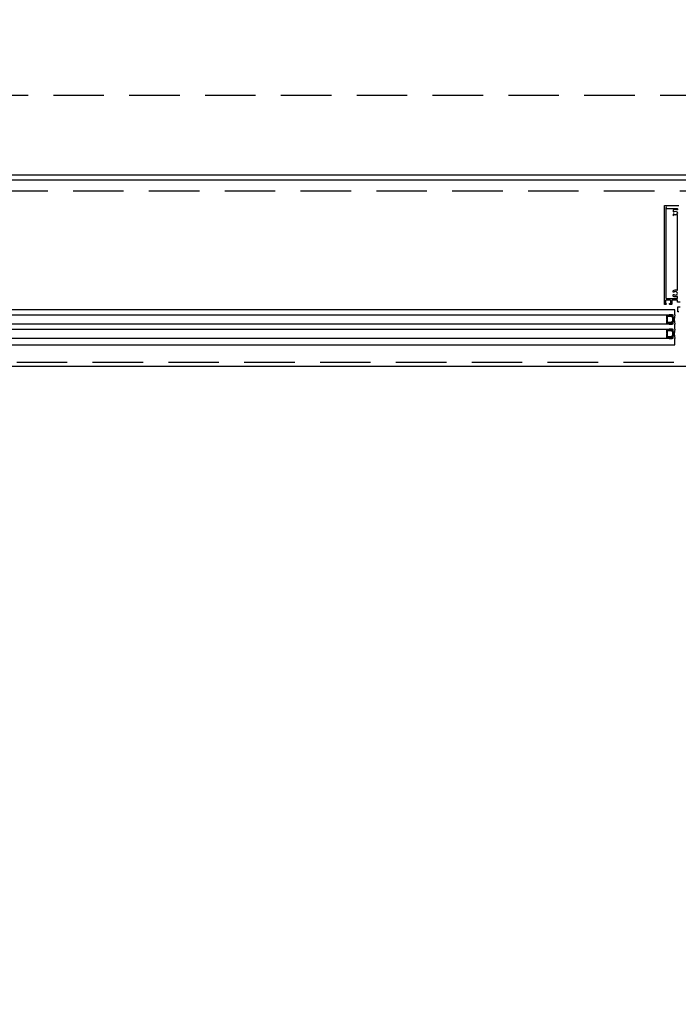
# Model space of a CAD drawing. Header units: millimetres. Extents: x 247761 to 294611, y 172579 to 236863.
# Tile 145 of 256: x 260996 to 261823, y 173815 to 175051. Entities that reach past the tile are written whole.
import ezdxf

# ---------------------------------------------------------------- set-up
doc = ezdxf.new("R2010")
doc.units = ezdxf.units.MM
doc.linetypes.add('ČÁRKOVANÁ', pattern=[19.05, 12.7, -6.35])
for name, color, linetype in [('FASÁDA DETAILNÍ', 4, 'Continuous'), ('KOTY 50', 7, 'Continuous'), ('NOVA', 240, 'Continuous')]:
    doc.layers.add(name, color=color, linetype=linetype)
doc.styles.add('CS-ROMANS', font='romans.shx', dxfattribs={"width": 0.75, "oblique": 5})
doc.dimstyles.new('A_KÓTA_50', dxfattribs={"dimtxt": 110, "dimasz": 2, "dimexe": 100, "dimexo": 1500, "dimgap": 40, "dimtad": 1, "dimrnd": 1, "dimdsep": 46, "dimtxsty": 'CS-ROMANS', "dimblk": 'KOT_CARA20', "dimcen": 45, "dimse1": 1, "dimse2": 1, "dimclrd": 256, "dimclre": 256, "dimclrt": 256, "dimadec": 0, "dimazin": 0, "dimtfac": 1, "dimtix": 1, "dimtmove": 2, "dimatfit": 3, "dimldrblk": 'OBLIQUE', "dimfxl": 0, "dimtolj": 1, "dimarcsym": 0})

# ---------------------------------------------------------------- blocks, each defined once
blk = doc.blocks.new('A$C69D17D4D')
at = {"layer": 'FASÁDA DETAILNÍ'}
for p, q in [((-11890.5, 1478), (-14527.5, 1478)), ((-12825.9, 1315), (-17688.5, 1315)), ((-12825.9, 1309), (-12825.9, 1315)), ((-17688.5, 1309), (-12833.4, 1309)), ((-12833.4, 1297), (-17688.5, 1297)), ((-17688.5, 1291), (-12833.4, 1291)), ((-12825.9, 1291), (-12825.9, 1297)), ((-12833.4, 1279), (-17688.5, 1279)), ((-12825.9, 1271), (-12825.9, 1279)), ((-17688.5, 1271), (-12825.9, 1271))]:
    blk.add_line(p, q, dxfattribs=at)
for points in [[(1656, 1244), (-24924, 1244), (-24924, 24924), (1656, 24924)], [(1416, 1484), (-24684, 1484), (-24684, 24684), (1416, 24684)], [(-12835.9, 1308), (-12829.9, 1308), (-12827.9, 1306), (-12827.9, 1300), (-12829.9, 1298), (-12835.9, 1298), (-12835.9, 1302.5), (-12835.4, 1302.5), (-12835.4, 1303.5), (-12835.9, 1303.5)], [(-12834.9, 1299), (-12834.9, 1307), (-12830.3, 1307), (-12828.9, 1305.6), (-12828.9, 1300.6), (-12830.3, 1299)], [(-12835.9, 1290), (-12829.9, 1290), (-12827.9, 1288), (-12827.9, 1282), (-12829.9, 1280), (-12835.9, 1280), (-12835.9, 1284.5), (-12835.4, 1284.5), (-12835.4, 1285.5), (-12835.9, 1285.5)], [(-12834.9, 1281), (-12834.9, 1289), (-12830.3, 1289), (-12828.9, 1287.6), (-12828.9, 1282.6), (-12830.3, 1281)]]:
    blk.add_lwpolyline(points, close=True, dxfattribs=at)
at = {"layer": 'FASÁDA DETAILNÍ', "linetype": 'ČÁRKOVANÁ', "ltscale": 5}
blk.add_lwpolyline([(1651, 1249), (-24919, 1249), (-24919, 24919), (1651, 24919)], close=True, dxfattribs=at)
at = {"layer": 'FASÁDA DETAILNÍ', "color": 7, "linetype": 'ČÁRKOVANÁ', "ltscale": 5}
for points in [[(1436, 1464), (-24704, 1464), (-24704, 24704), (1436, 24704)], [(1316, 1584), (-24584, 1584), (-24584, 24584), (1316, 24584)]]:
    blk.add_lwpolyline(points, close=True, dxfattribs=at)
at = {"layer": 'FASÁDA DETAILNÍ'}
for points in [[(-12820.8, 1312.7), (-12821.8, 1312.7, -0.414214), (-12822.3, 1313.2), (-12822.3, 1318.5, -0.414214), (-12821.8, 1319), (-12819, 1319, 0.414214)], [(-12819, 1324.7), (-12822, 1324.7, -0.414214), (-12822.5, 1325.2), (-12822.5, 1326.7, 0.414214), (-12823, 1327.2), (-12829.2, 1327.2, 0.414214), (-12829.7, 1326.7), (-12829.7, 1322.4, -0.414214), (-12830.2, 1321.9), (-12832.2, 1321.9, -0.414201), (-12832.7, 1322.4), (-12832.7, 1322.9), (-12831, 1322.9), (-12831, 1326.2, 0.414214), (-12832, 1327.2), (-12836.7, 1327.2, 0.414214), (-12837.7, 1326.2), (-12837.7, 1322.9), (-12836.7, 1322.9), (-12836.7, 1322.4, -0.41422), (-12837.2, 1321.9), (-12838.5, 1321.9, -0.414214), (-12839, 1322.4), (-12839, 1445.4, -0.414214), (-12838.5, 1445.9), (-12821, 1445.9, -0.414214)], [(-12836.5, 1443.9, 0.414214), (-12837, 1443.4), (-12837, 1329.7, 0.414214), (-12836.5, 1329.2), (-12823, 1329.2, 0.414214), (-12822.5, 1329.7), (-12822.5, 1331.4, 0.565741), (-12823.2, 1331.9, -0.267763), (-12827.6, 1332, -0.258777), (-12828.1, 1332.9), (-12828.1, 1333.3, -0.414214), (-12827.1, 1334.3), (-12827, 1334.3, -0.64518), (-12826.8, 1333.9, 0.341732), (-12823.8, 1333.9, -0.64518), (-12823.6, 1334.3), (-12823.2, 1334.3, 0.298217), (-12822.8, 1334.6, 0.208712), (-12822.8, 1336.8, 0.298217), (-12823.2, 1337.1), (-12823.6, 1337.1, -0.64518), (-12823.8, 1337.6, 0.341732), (-12826.8, 1337.6, -0.64518), (-12827, 1337.1), (-12827.1, 1337.1, -0.414214), (-12828.1, 1338.1), (-12828.1, 1338.6, -0.258777), (-12827.6, 1339.5, -0.267763), (-12823.2, 1339.6, 0.565741), (-12822.5, 1340.1), (-12822.5, 1434.1, 0.565741), (-12823.2, 1434.5, -0.267763), (-12827.6, 1434.7)], [(-12836.5, 1442.2), (-12823, 1442.2, -0.414214), (-12822.5, 1441.7), (-12822.5, 1441, -0.565741), (-12823.2, 1440.6, 0.267763), (-12827.6, 1440.4, 0.258777), (-12828.1, 1439.6), (-12828.1, 1439.1, 0.414214), (-12827.1, 1438.1), (-12827, 1438.1, 0.64518), (-12826.8, 1438.6, -0.341732), (-12823.8, 1438.6, 0.64518), (-12823.6, 1438.1), (-12823.2, 1438.1, -0.298217), (-12822.8, 1437.8, -0.208712), (-12822.8, 1435.6, -0.298217), (-12823.2, 1435.3), (-12823.6, 1435.3, 0.64518), (-12823.8, 1434.8, -0.341732), (-12826.8, 1434.8, 0.64518), (-12827, 1435.3), (-12827.1, 1435.3, 0.414214), (-12828.1, 1434.3), (-12828.1, 1433.8, 0.258777), (-12827.6, 1432.9)]]:
    blk.add_lwpolyline(points, format="xyb", dxfattribs=at)
for centre, radius, start, end in [((-12833.8, 1308.5), 0.596, 303.0366, 56.9634), ((-12833.8, 1297.5), 0.596, 303.0366, 56.9634), ((-12833.5, 1308.5), 0.596, 303.0366, 56.9634), ((-12833.5, 1297.5), 0.596, 303.0366, 56.9634), ((-12833.2, 1308.5), 0.596, 303.0366, 56.9634), ((-12833.2, 1297.5), 0.596, 303.0366, 56.9634), ((-12832.9, 1308.5), 0.596, 303.0366, 56.9634), ((-12832.9, 1297.5), 0.596, 303.0366, 56.9634), ((-12832.6, 1308.5), 0.596, 303.0366, 56.9634), ((-12832.6, 1297.5), 0.596, 303.0366, 56.9634), ((-12832.3, 1308.5), 0.596, 303.0366, 56.9634), ((-12832.3, 1297.5), 0.596, 303.0366, 56.9634), ((-12832, 1308.5), 0.596, 303.0366, 56.9634), ((-12832, 1297.5), 0.596, 303.0366, 56.9634), ((-12831.7, 1308.5), 0.596, 303.0366, 56.9634), ((-12831.7, 1297.5), 0.596, 303.0366, 56.9634), ((-12831.4, 1308.5), 0.596, 303.0366, 56.9634), ((-12831.4, 1297.5), 0.596, 303.0366, 56.9634), ((-12831.1, 1308.5), 0.596, 303.0366, 56.9634), ((-12831.1, 1297.5), 0.596, 303.0366, 56.9634), ((-12830.8, 1308.5), 0.596, 303.0366, 56.9634), ((-12830.8, 1297.5), 0.596, 303.0366, 56.9634), ((-12830.5, 1308.5), 0.596, 303.0366, 56.9634), ((-12830.5, 1297.5), 0.596, 303.0366, 56.9634), ((-12830.2, 1308.5), 0.596, 303.0366, 56.9634), ((-12830.2, 1297.5), 0.596, 303.0366, 56.9634), ((-12830.2, 1308.4), 0.879, 313.9949, 46.4964), ((-12830.2, 1297.6), 0.879, 313.5036, 46.0051), ((-12830.3, 1308.2), 1.26, 321.9656, 38.4996), ((-12830.3, 1297.8), 1.26, 321.5004, 38.0344), ((-12830.5, 1308.1), 1.71, 327.2949, 32.6857), ((-12830.5, 1297.9), 1.71, 327.3143, 32.7051), ((-12830.7, 1307.9), 2.25, 331.5273, 28.4028), ((-12830.7, 1298.1), 2.25, 331.5972, 28.4727), ((-12831.1, 1307.8), 2.9, 335.3067, 25.2952), ((-12831.1, 1298.2), 2.9, 334.7048, 24.6933), ((-12831.4, 1307.6), 3.55, 337.2938, 22.409), ((-12831.4, 1298.4), 3.55, 337.591, 22.7062), ((-12804, 1303), 22.7, 164.6728, 195.3272), ((-12833.8, 1290.5), 0.596, 303.0366, 56.9634), ((-12833.5, 1290.5), 0.596, 303.0366, 56.9634), ((-12833.2, 1290.5), 0.596, 303.0366, 56.9634), ((-12832.9, 1290.5), 0.596, 303.0366, 56.9634), ((-12832.6, 1290.5), 0.596, 303.0366, 56.9634), ((-12832.3, 1290.5), 0.596, 303.0366, 56.9634), ((-12832, 1290.5), 0.596, 303.0366, 56.9634), ((-12831.7, 1290.5), 0.596, 303.0366, 56.9634), ((-12831.4, 1290.5), 0.596, 303.0366, 56.9634), ((-12831.1, 1290.5), 0.596, 303.0366, 56.9634), ((-12830.8, 1290.5), 0.596, 303.0366, 56.9634), ((-12830.5, 1290.5), 0.596, 303.0366, 56.9634), ((-12830.2, 1290.5), 0.596, 303.0366, 56.9634), ((-12830.2, 1290.4), 0.879, 313.9949, 46.4964), ((-12830.3, 1290.2), 1.26, 321.9656, 38.4996), ((-12830.5, 1290.1), 1.71, 327.2949, 32.6857), ((-12830.7, 1289.9), 2.25, 331.5273, 28.4028), ((-12831.1, 1289.8), 2.9, 335.3067, 25.2952), ((-12831.4, 1289.6), 3.55, 337.2938, 22.409), ((-12804, 1285), 22.7, 164.6728, 195.3272), ((-12833.8, 1279.5), 0.596, 303.0366, 56.9634), ((-12833.5, 1279.5), 0.596, 303.0366, 56.9634), ((-12833.2, 1279.5), 0.596, 303.0366, 56.9634), ((-12832.9, 1279.5), 0.596, 303.0366, 56.9634), ((-12832.6, 1279.5), 0.596, 303.0366, 56.9634), ((-12832.3, 1279.5), 0.596, 303.0366, 56.9634), ((-12832, 1279.5), 0.596, 303.0366, 56.9634), ((-12831.7, 1279.5), 0.596, 303.0366, 56.9634), ((-12831.4, 1279.5), 0.596, 303.0366, 56.9634), ((-12831.1, 1279.5), 0.596, 303.0366, 56.9634), ((-12830.8, 1279.5), 0.596, 303.0366, 56.9634), ((-12830.5, 1279.5), 0.596, 303.0366, 56.9634), ((-12830.2, 1279.5), 0.596, 303.0366, 56.9634), ((-12830.2, 1279.6), 0.879, 313.5036, 46.0051), ((-12830.3, 1279.8), 1.26, 321.5004, 38.0344), ((-12830.5, 1279.9), 1.71, 327.3143, 32.7051), ((-12830.7, 1280.1), 2.25, 331.5972, 28.4727), ((-12831.1, 1280.2), 2.9, 334.7048, 24.6933), ((-12831.4, 1280.4), 3.55, 337.591, 22.7062)]:
    blk.add_arc(centre, radius, start, end, dxfattribs=at)
blk = doc.blocks.new('KOT_CARA20')
for p, q in [((0, 20), (0, -20)), ((0, 0), (14.14, 14.14)), ((0, 0), (-14.14, -14.14))]:
    blk.add_line(p, q)
blk = doc.blocks.new('*D39')
at = {"layer": 'Defpoints', "color": 0, "ltscale": 5, "transparency": 16777216}
for p in [(263010.5, 174387.2), (256710.5, 174337.1), (263010.5, 173166.7)]:
    blk.add_point(p, dxfattribs=at)
at = {"layer": 'KOTY 50', "lineweight": -2, "ltscale": 5, "transparency": 16777216}
blk.add_line((256712.5, 173166.7), (263008.5, 173166.7), dxfattribs=at)
at = {"layer": 'KOTY 50', "lineweight": -2, "ltscale": 5, "transparency": 16777216, "xscale": 2, "yscale": 2, "zscale": 2, "rotation": 180}
blk.add_blockref('KOT_CARA20', (256710.5, 173166.7), dxfattribs=at)
at = {"layer": 'KOTY 50', "lineweight": -2, "ltscale": 5, "transparency": 16777216, "xscale": 2, "yscale": 2, "zscale": 2}
blk.add_blockref('KOT_CARA20', (263010.5, 173166.7), dxfattribs=at)
at = {"layer": 'KOTY 50', "ltscale": 5, "transparency": 16777216, "insert": (259860.5, 173261.7), "char_height": 110, "attachment_point": 5, "style": 'CS-ROMANS'}
blk.add_mtext('\\A1;6300', dxfattribs=at)
blk = doc.blocks.new('_OBLIQUE')
at = {"color": 0, "linetype": 'ByBlock', "ltscale": 15}
blk.add_line((-0.5, -0.5), (0.5, 0.5), dxfattribs=at)
blk = doc.blocks.new('*D33')
at = {"layer": 'Defpoints', "color": 0, "ltscale": 5, "transparency": 16777216}
for p in [(249720.5, 174615.3), (276300.5, 174615.3), (276300.5, 172618.8)]:
    blk.add_point(p, dxfattribs=at)
at = {"layer": 'KOTY 50', "lineweight": -2, "ltscale": 5, "transparency": 16777216}
blk.add_line((249722.5, 172618.8), (276298.5, 172618.8), dxfattribs=at)
at = {"layer": 'KOTY 50', "lineweight": -2, "ltscale": 5, "transparency": 16777216, "xscale": 2, "yscale": 2, "zscale": 2, "rotation": 180}
blk.add_blockref('KOT_CARA20', (249720.5, 172618.8), dxfattribs=at)
at = {"layer": 'KOTY 50', "lineweight": -2, "ltscale": 5, "transparency": 16777216, "xscale": 2, "yscale": 2, "zscale": 2}
blk.add_blockref('KOT_CARA20', (276300.5, 172618.8), dxfattribs=at)
at = {"layer": 'KOTY 50', "ltscale": 5, "transparency": 16777216, "insert": (263010.5, 172713.8), "char_height": 110, "attachment_point": 5, "style": 'CS-ROMANS'}
blk.add_mtext('\\A1;26580', dxfattribs=at)

msp = doc.modelspace()

# ---------------------------------------------------------------- block references
at = {"layer": 'NOVA', "ltscale": 300}
msp.add_blockref('A$C69D17D4D', (274644.517, 173371.259), dxfattribs=at)

# ---------------------------------------------------------------- dimensions: what is measured, and where the dimension line sits
at = {"layer": 'KOTY 50', "ltscale": 5}
for base, p1, p2, picture, middle in [((276300.517, 172618.774), (249720.517, 174615.259), (276300.517, 174615.259), '*D33', (263010.517, 172713.774)), ((263010.517, 173166.741), (256710.517, 174337.097), (263010.517, 174387.163), '*D39', (259860.517, 173261.741))]:
    dim = msp.add_linear_dim(base=base, p1=p1, p2=p2, dimstyle='A_KÓTA_50', dxfattribs=at)
    dim.commit()
    dim.dimension.update_dxf_attribs({"geometry": picture, "text_midpoint": middle})

doc.saveas('drawing.dxf')
